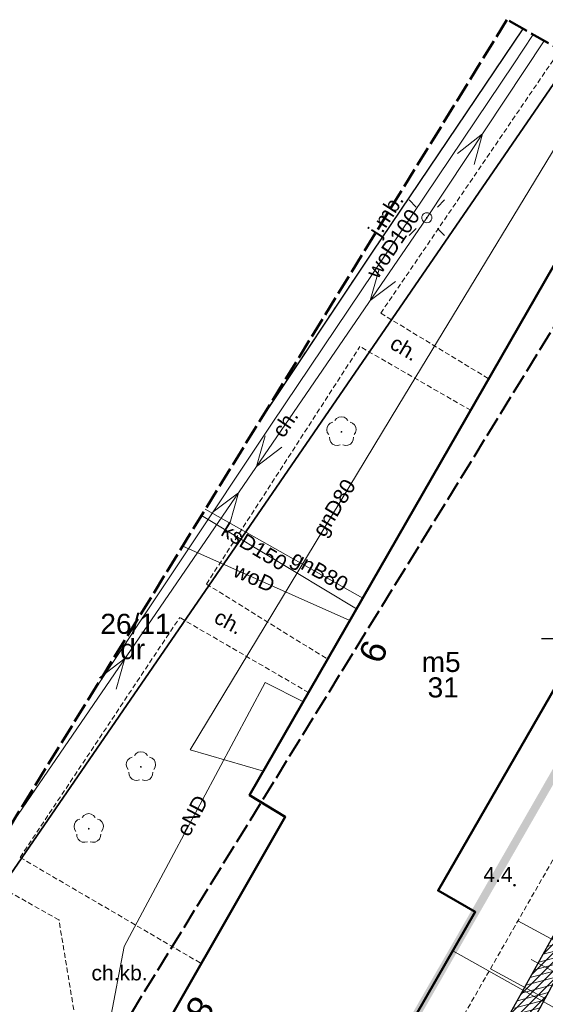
# Model space of a CAD drawing. Extents: x 5477758 to 5478353, y 5918276 to 5918502.
# Tile 63 of 127: x 5477910 to 5477936, y 5918447 to 5918496. Entities that reach past the tile are written whole.
import ezdxf
from ezdxf.enums import TextEntityAlignment as Align

# ---------------------------------------------------------------- set-up
doc = ezdxf.new("R2010")
doc.units = 0
doc.header["$LTSCALE"] = 0.25
doc.header["$PDSIZE"] = 0.75
for name, pattern in [('budynki akt$0$DASHED', [19.05, 12.7, -6.35]), ('PRZER1-1', [2, 1, -1]), ('PRZER2-1', [3, 2, -1]), ('PRZER3-1', [4, 3, -1]), ('PRZER4-1', [5, 4, -1])]:
    doc.linetypes.add(name, pattern=pattern)
doc.layers.get('0').update_dxf_attribs({"linetype": 'CONTINUOUS', "lineweight": 13})
for name, color, linetype, lineweight in [('A_GRANICA OPRACOWANIA', 7, 'CONTINUOUS', 0), ('GEPADR_O', 252, 'CONTINUOUS', 18), ('GESBZO', 252, 'CONTINUOUS', 50), ('GESBZO_O', 252, 'CONTINUOUS', 50), ('GESDZI', 30, 'CONTINUOUS', 35), ('GESDZI_O', 30, 'CONTINUOUS', 35), ('GESUZY', 252, 'PRZER1-1', 18), ('GESUZY_O', 252, 'PRZER1-1', 18), ('GSLKRW', 252, 'CONTINUOUS', 25), ('GSPPRB', 252, 'CONTINUOUS', 20), ('GSPRDL', 252, 'CONTINUOUS', 18), ('GSSKOA', 252, 'PRZER3-1', 18), ('GSSKOA_O', 252, 'PRZER3-1', 18), ('GSSKOD', 252, 'PRZER2-1', 18), ('GSSKOD_O', 252, 'PRZER2-1', 18), ('GSSZSN', 252, 'PRZER2-1', 18), ('GULCPR', 252, 'CONTINUOUS', 18), ('GULEPR', 252, 'CONTINUOUS', 18), ('GULEPR_O', 252, 'CONTINUOUS', 18), ('GULGPR', 252, 'CONTINUOUS', 18), ('GULGPR_O', 252, 'CONTINUOUS', 18), ('GULKPR', 252, 'CONTINUOUS', 18), ('GULKPR_O', 252, 'CONTINUOUS', 18), ('GULWPR', 252, 'CONTINUOUS', 18), ('GULWPR_O', 252, 'CONTINUOUS', 18), ('GUPELA', 252, 'CONTINUOUS', 18), ('GUPISN', 252, 'PRZER1-1', 18), ('OT_Rzedna', 252, 'CONTINUOUS', 18), ('wysokosci', 252, 'CONTINUOUS', 18), ('zakres', 252, 'PRZER4-1', 50), ('ZZ_cięcie-krzewów', 203, 'CONTINUOUS', 25), ('ZZ_grupa', 60, 'CONTINUOUS', 30), ('ZZ_grupa-krzewow-szraf', 60, 'CONTINUOUS', 13), ('ZZ_numer-inwentaryzacyjny', 5, 'CONTINUOUS', 25)]:
    doc.layers.add(name, color=color, linetype=linetype, lineweight=lineweight)
doc.layers.add('kołnierz', color=252, linetype='CONTINUOUS', lineweight=70, plot=False)
doc.styles.add('GEO-INFO', font='arial.ttf')

# ---------------------------------------------------------------- blocks, each defined once
blk = doc.blocks.new('OKRAG_PELNY')
at = {"color": 0}
blk.add_lwpolyline([(0, 0.5), (0.12941, 0.482963), (0.25, 0.433013), (0.353553, 0.353553), (0.433013, 0.25), (0.482963, 0.12941), (0.5, 0), (0.482963, -0.12941), (0.433013, -0.25), (0.353553, -0.353553), (0.25, -0.433013), (0.12941, -0.482963), (0, -0.5), (-0.12941, -0.482963), (-0.25, -0.433013), (-0.353553, -0.353553), (-0.433013, -0.25), (-0.482963, -0.12941), (-0.5, 0), (-0.482963, 0.12941), (-0.433013, 0.25), (-0.353553, 0.353553), (-0.25, 0.433013), (-0.12941, 0.482963)], close=True, dxfattribs=at)
blk = doc.blocks.new('SUEO')
blk.add_hatch(color=0).paths.add_polyline_path([(-0.002174, 0.089974), (0.023762, 0.086807), (0.042561, 0.0793), (0.060131, 0.066965), (0.076266, 0.047786), (0.086234, 0.025762), (0.089972, 0.002226), (0.088646, -0.015553), (0.081114, -0.038994), (0.066834, -0.060276), (0.049699, -0.075033), (0.027576, -0.085671), (0.004027, -0.08991), (-0.019639, -0.087831), (-0.040932, -0.080154), (-0.059082, -0.067892), (-0.073734, -0.051607), (-0.08374, -0.032979), (-0.089221, -0.011817), (-0.089063, 0.012951), (-0.082571, 0.035806), (-0.069528, 0.057148), (-0.048957, 0.075519), (-0.026898, 0.085887)])
at = {"color": 0}
for points in [[(-1.767767, 1.767767), (-1.06066, 1.06066)], [(1.767767, 1.767767), (1.06066, 1.06066)], [(-1.767767, -1.767767), (-1.06066, -1.06066)], [(1.767767, -1.767767), (1.06066, -1.06066)]]:
    blk.add_lwpolyline(points, dxfattribs=at)
blk = doc.blocks.new('SUEP1')
at = {"color": 0}
blk.add_lwpolyline([(-1.5, -1), (1.5, 0), (-1.5, 1)], dxfattribs=at)
blk = doc.blocks.new('SPDLP')
blk.add_hatch(color=0).paths.add_polyline_path([(0, -0.09), (0.027812, -0.085595), (0.052901, -0.072812), (0.072812, -0.052901), (0.085595, -0.027812), (0.09, 0), (0.085595, 0.027812), (0.072812, 0.052901), (0.052901, 0.072812), (0.027812, 0.085595), (0, 0.09), (-0.027812, 0.085595), (-0.052901, 0.072812), (-0.072812, 0.052901), (-0.085595, 0.027812), (-0.09, 0), (-0.085595, -0.027812), (-0.072812, -0.052901), (-0.052901, -0.072812), (-0.027812, -0.085595)])
at = {"color": 0}
for points in [[(-0.648554, 1.126667), (-0.481106, 1.325358), (-0.255912, 1.454989), (0, 1.5), (0.255912, 1.454989), (0.481106, 1.325358), (0.648554, 1.126667)], [(-1.271938, -0.268652), (-1.40916, -0.048001), (-1.462858, 0.20623), (-1.426585, 0.463525), (-1.304695, 0.693003), (-1.11182, 0.867117), (-0.871109, 0.964971)], [(0.871109, 0.964971), (1.11182, 0.867117), (1.304695, 0.693003), (1.426585, 0.463525), (1.462858, 0.20623), (1.40916, -0.048001), (1.271938, -0.268652)], [(-0.137547, -1.292703), (-0.389802, -1.355024), (-0.648184, -1.327532), (-0.881678, -1.213525), (-1.062258, -1.026689), (-1.168249, -0.78945), (-1.186929, -0.530282)], [(1.186929, -0.530282), (1.168249, -0.78945), (1.062258, -1.026689), (0.881678, -1.213525), (0.648184, -1.327532), (0.389802, -1.355024), (0.137547, -1.292703)]]:
    blk.add_lwpolyline(points, dxfattribs=at)
blk = doc.blocks.new('OTRN')
at = {"linetype": 'Continuous', "lineweight": 13}
blk.add_hatch(color=0, dxfattribs=at).paths.add_polyline_path([(0, -0.091, 1), (0, 0.091, 1)])
at = {"color": 0, "linetype": 'Continuous', "lineweight": 13}
blk.add_circle((0, 0), 0.0906, dxfattribs=at)

msp = doc.modelspace()

# ---------------------------------------------------------------- hatches: boundary and pattern name
at = {"layer": 'ZZ_cięcie-krzewów', "ltscale": 0.25}
h = msp.add_hatch(dxfattribs=at)
h.set_pattern_fill('ANSI31', color=256, scale=0.1)
h.set_pattern_definition([(45, (0, 0), (-0.224506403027, 0.224506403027), [])])
edge = h.paths.add_edge_path()
edge.add_line((5477944.967, 5918463.262), (5477929.952, 5918435.573))
edge.add_line((5477929.952, 5918435.573), (5477928.8, 5918436.198))
edge.add_line((5477928.8, 5918436.198), (5477944.111, 5918463.726))
edge.add_line((5477944.111, 5918463.726), (5477944.962, 5918463.253))
at = {"layer": 'ZZ_grupa-krzewow-szraf'}
h = msp.add_hatch(dxfattribs=at)
h.set_pattern_fill('ANSI31', color=256, scale=0.1, angle=90)
h.set_pattern_definition([(194.933, (5477837.84446, 5918344.9947), (0.08181636, -0.30677734), [])])
edge = h.paths.add_edge_path()
edge.add_line((5477944.967, 5918463.262), (5477929.952, 5918435.573))
edge.add_line((5477929.952, 5918435.573), (5477928.8, 5918436.198))
edge.add_line((5477928.8, 5918436.198), (5477944.111, 5918463.726))
edge.add_line((5477944.111, 5918463.726), (5477944.962, 5918463.253))

# ---------------------------------------------------------------- linework, layer by layer
at = {"layer": 'A_GRANICA OPRACOWANIA', "color": 1, "linetype": 'budynki akt$0$DASHED', "ltscale": 0.1, "const_width": 0.4}
msp.add_lwpolyline([(5477924.666, 5918437.385), (5477923.68, 5918435.693), (5477947.085, 5918422.232), (5477949.411, 5918426.304), (5477947.596, 5918427.361), (5477964.141, 5918455.941), (5477965.541, 5918458.35), (5477956.078, 5918463.925), (5477947.799, 5918468.803), (5477947.799, 5918468.803), (5477943.997, 5918471.043), (5477943.489, 5918470.182), (5477933.716, 5918453.151), (5477933.004, 5918451.909), (5477924.666, 5918437.385)], dxfattribs=at)
at = {"layer": 'GESBZO', "linetype": 'Continuous', "lineweight": 50}
msp.add_lwpolyline([(5477938.187, 5918486.305), (5477944.481, 5918482.719), (5477947.274, 5918480.998), (5477931.149, 5918452.977), (5477933.004, 5918451.909), (5477924.666, 5918437.385), (5477915.543, 5918442.632), (5477923.558, 5918456.638), (5477921.783, 5918457.715)], close=True, dxfattribs=at)
at = {"layer": 'GESDZI', "linetype": 'Continuous'}
for points in [[(5477895.577, 5918432.935), (5477897.61, 5918435.89), (5477937.825, 5918494.464)], [(5477937.825, 5918494.464), (5477897.61, 5918435.89), (5477897.31, 5918433.06), (5477897.73, 5918431.34), (5477913.96, 5918422.85), (5477918.68, 5918425.35), (5477941.35, 5918412.22), (5477950.46, 5918406.9), (5477958.503, 5918401.94)]]:
    msp.add_lwpolyline(points, dxfattribs=at)
at = {"layer": 'GESUZY', "linetype": 'PRZER1-1', "lineweight": 18, "ltscale": 0.5}
for points in [[(5477958.503, 5918401.94), (5477950.46, 5918406.9), (5477941.35, 5918412.22), (5477918.68, 5918425.35), (5477913.96, 5918422.85), (5477897.73, 5918431.34), (5477897.31, 5918433.06), (5477897.61, 5918435.89), (5477937.825, 5918494.464)], [(5477937.825, 5918494.464), (5477897.61, 5918435.89), (5477897.31, 5918433.06), (5477897.73, 5918431.34), (5477913.96, 5918422.85), (5477918.68, 5918425.35), (5477941.35, 5918412.22), (5477950.46, 5918406.9), (5477958.503, 5918401.94)]]:
    msp.add_lwpolyline(points, dxfattribs=at)
at = {"layer": 'GSLKRW', "linetype": 'Continuous', "lineweight": 25}
msp.add_lwpolyline([(5477935.371, 5918495.856), (5477927.882, 5918484.739), (5477922.352, 5918476.448)], dxfattribs=at)
at = {"layer": 'GSPPRB', "linetype": 'Continuous', "lineweight": 20}
for p in [(5477927.411, 5918467.523), (5477927.104, 5918466.989), (5477926.771, 5918466.408), (5477924.456, 5918462.373), (5477922.476, 5918458.923), (5477921.783, 5918457.715), (5477923.558, 5918456.638), (5477931.149, 5918452.977), (5477933.004, 5918451.909), (5477912.304, 5918451.514), (5477931.891, 5918449.971)]:
    msp.add_point(p, dxfattribs=at)
at = {"layer": 'GSSKOA', "linetype": 'PRZER3-1', "lineweight": 18, "ltscale": 0.5}
msp.add_lwpolyline([(5477935.374, 5918495.855), (5477927.88, 5918484.74), (5477922.388, 5918476.505)], dxfattribs=at)
at = {"layer": 'GSSKOD', "linetype": 'PRZER2-1', "lineweight": 18, "ltscale": 0.5}
for points in [[(5477935.371, 5918495.856), (5477927.882, 5918484.739), (5477922.352, 5918476.448)], [(5477928.302, 5918481.703), (5477937.221, 5918494.806)], [(5477928.302, 5918481.703), (5477933.673, 5918478.437), (5477932.774, 5918476.871), (5477927.27, 5918480.043)], [(5477919.635, 5918468.228), (5477927.27, 5918480.043)], [(5477919.635, 5918468.228), (5477925.666, 5918464.482), (5477924.718, 5918462.829), (5477918.307, 5918466.561)], [(5477910.374, 5918454.624), (5477918.307, 5918466.561)], [(5477910.374, 5918454.624), (5477919.383, 5918449.343), (5477915.543, 5918442.632)], [(5477912.304, 5918451.514), (5477909.364, 5918453.173)], [(5477912.969, 5918432.883), (5477911.124, 5918433.94), (5477911.748, 5918434.808), (5477911.521, 5918437.398), (5477914.27, 5918439.647), (5477912.304, 5918451.514)]]:
    msp.add_lwpolyline(points, dxfattribs=at)
at = {"layer": 'GSSZSN', "linetype": 'PRZER2-1', "lineweight": 18, "ltscale": 0.5}
for points in [[(5477929.356, 5918434.475), (5477926.268, 5918436.181), (5477930.77, 5918443.87), (5477944.733, 5918468.243), (5477950.113, 5918477.734), (5477949.938, 5918479.477), (5477950.546, 5918480.534)], [(5477950.546, 5918480.534), (5477953.061, 5918478.205), (5477947.805, 5918468.497), (5477938.059, 5918450.522), (5477929.356, 5918434.475)]]:
    msp.add_lwpolyline(points, dxfattribs=at)
at = {"layer": 'GSSZSN', "linetype": 'Continuous', "lineweight": 18, "flags": 128}
for points in [[(5477937.786, 5918450.019), (5477935.121, 5918451.465)], [(5477937.134, 5918448.815), (5477935.787, 5918449.546)], [(5477936.481, 5918447.612), (5477933.759, 5918449.088)]]:
    msp.add_lwpolyline(points, dxfattribs=at)
at = {"layer": 'GULCPR', "linetype": 'Continuous', "lineweight": 18}
msp.add_lwpolyline([(5477953.623, 5918437.772), (5477931.891, 5918449.971)], dxfattribs=at)
at = {"layer": 'GULEPR', "linetype": 'Continuous', "lineweight": 18}
for points in [[(5477936.433, 5918495.254), (5477930.593, 5918486.456), (5477909.876, 5918456.172)], [(5477912.965, 5918439.958), (5477914.122, 5918442.7), (5477915.553, 5918450.196), (5477922.562, 5918463.335), (5477924.456, 5918462.373)]]:
    msp.add_lwpolyline(points, dxfattribs=at)
at = {"layer": 'GULGPR', "linetype": 'Continuous', "lineweight": 18}
for points in [[(5477939.228, 5918493.668), (5477929.195, 5918477.149), (5477918.828, 5918459.974), (5477922.476, 5918458.923)], [(5477919.582, 5918471.946), (5477927.411, 5918467.523)]]:
    msp.add_lwpolyline(points, dxfattribs=at)
at = {"layer": 'GULKPR', "linetype": 'Continuous', "lineweight": 18}
msp.add_lwpolyline([(5477927.104, 5918466.989), (5477919.389, 5918471.631)], dxfattribs=at)
at = {"layer": 'GULWPR', "linetype": 'Continuous', "lineweight": 18}
for points in [[(5477935.885, 5918495.564), (5477934.915, 5918494.106), (5477922.903, 5918476.227), (5477913.757, 5918462.479)], [(5477918.458, 5918470.118), (5477926.771, 5918466.408)]]:
    msp.add_lwpolyline(points, dxfattribs=at)
at = {"layer": 'kołnierz', "linetype": 'PRZER4-1', "lineweight": 50}
msp.add_lwpolyline([(5477977.309, 5918380.798), (5477954.837, 5918395.479), (5477993.178, 5918463.057), (5477934.574, 5918496.308), (5477890.354, 5918424.446), (5477901.969, 5918417.467), (5477859.483, 5918348.301), (5477882.168, 5918332.75), (5477926.647, 5918301.778)], close=True, dxfattribs=at)
at = {"layer": 'zakres', "linetype": 'PRZER4-1', "lineweight": 40}
msp.add_lwpolyline([(5477963.54, 5918377.848), (5477941.504, 5918392.244), (5477979.546, 5918459.295), (5477938.033, 5918482.848), (5477904.167, 5918427.813), (5477915.775, 5918420.837), (5477872.982, 5918351.171), (5477887.852, 5918340.978), (5477923.836, 5918315.921)], close=True, dxfattribs=at)
at = {"layer": 'ZZ_grupa', "elevation": 10.06}
msp.add_lwpolyline([(5477944.967, 5918463.262), (5477929.952, 5918435.573), (5477928.8, 5918436.198), (5477944.111, 5918463.726), (5477944.962, 5918463.253)], dxfattribs=at)
at = {"layer": 'ZZ_numer-inwentaryzacyjny'}
msp.add_lwpolyline([(5477941.354, 5918457.432), (5477939.311, 5918465.495), (5477936.291, 5918465.495)], dxfattribs=at)

# ---------------------------------------------------------------- block references
at = {"layer": 'GSPRDL', "lineweight": 18, "xscale": 0.5, "yscale": 0.5}
for p in [(5477926.35, 5918475.796), (5477916.38, 5918459.131), (5477913.787, 5918456.053)]:
    msp.add_blockref('SPDLP', p, dxfattribs=at)
at = {"layer": 'GSPRDL', "color": 96, "lineweight": 18, "true_color": 0x008000, "xscale": 0.5, "yscale": 0.5}
for p in [(5477926.35, 5918475.796), (5477916.38, 5918459.131), (5477913.787, 5918456.053)]:
    msp.add_blockref('SPDLP', p, dxfattribs=at)
at = {"layer": 'GULEPR', "lineweight": 18, "xscale": 0.5, "yscale": 0.5}
for p, rotation in [((5477932.943, 5918489.997), 56.42255148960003), ((5477928.193, 5918482.948), 235.6249513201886), ((5477922.547, 5918474.695), 235.6249513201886), ((5477920.806, 5918472.149), 55.62495132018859), ((5477915.16, 5918463.896), 55.62495132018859)]:
    msp.add_blockref('SUEP1', p, dxfattribs=dict(at, rotation=rotation))
at = {"layer": 'GUPELA', "lineweight": 18, "xscale": 0.5, "yscale": 0.5}
for name in ['SUEO', 'OKRAG_PELNY']:
    msp.add_blockref(name, (5477930.593, 5918486.456), dxfattribs=at)
at = {"layer": 'GUPISN', "lineweight": 18, "xscale": 0.5, "yscale": 0.5}
msp.add_blockref('OKRAG_PELNY', (5477930.593, 5918486.456), dxfattribs=at)
at = {"layer": 'OT_Rzedna', "color": 7, "linetype": 'Continuous', "xscale": 0.5, "yscale": 0.5, "zscale": 0.5}
msp.add_blockref('OTRN', (5477934.948, 5918453.237), dxfattribs=at)

# ---------------------------------------------------------------- texts
at = {"layer": 'GEPADR_O', "linetype": 'Continuous', "lineweight": 0, "style": 'GEO-INFO'}
for s, rotation, p in [('9', 249.7175, (5477928.682, 5918465.115)), ('8', 237.3902, (5477920.097, 5918447.167))]:
    msp.add_text(s, height=1.25, rotation=rotation, dxfattribs=at).set_placement(p, align=Align.TOP_LEFT)
at = {"layer": 'GESBZO_O', "linetype": 'Continuous', "lineweight": 0, "style": 'GEO-INFO'}
msp.add_text('m5', height=1, dxfattribs=at).set_placement((5477932.275, 5918463.853), align=Align.RIGHT)
msp.add_text('31', height=1, dxfattribs=at).set_placement((5477931.408, 5918463.585), align=Align.TOP_CENTER)
at = {"layer": 'GESDZI_O', "linetype": 'Continuous', "lineweight": 0, "style": 'GEO-INFO'}
msp.add_text('26/11', height=1, dxfattribs=at).set_placement((5477916.111, 5918466.247), align=Align.MIDDLE_CENTER)
at = {"layer": 'GESUZY_O', "linetype": 'Continuous', "lineweight": 0, "style": 'GEO-INFO'}
msp.add_text('dr', height=1, dxfattribs=at).set_placement((5477915.971, 5918464.988), align=Align.MIDDLE_CENTER)
at = {"layer": 'GSSKOA_O', "linetype": 'Continuous', "lineweight": 0, "style": 'GEO-INFO'}
msp.add_text('j.mb.', height=0.75, rotation=57.2115, dxfattribs=at).set_placement((5477928.556, 5918486.604), align=Align.MIDDLE_CENTER)
at = {"layer": 'GSSKOD_O', "linetype": 'Continuous', "lineweight": 0, "style": 'GEO-INFO'}
for rotation, p in [(329.4293, (5477929.493, 5918479.976)), (56.0211, (5477923.538, 5918476.247)), (331.5389, (5477920.751, 5918466.359))]:
    msp.add_text('ch.', height=0.75, rotation=rotation, dxfattribs=at).set_placement(p, align=Align.MIDDLE)
msp.add_text('ch.kb.', height=0.75, dxfattribs=at).set_placement((5477915.319, 5918448.894), align=Align.MIDDLE)
at = {"layer": 'GULEPR_O', "linetype": 'Continuous', "lineweight": 0, "style": 'GEO-INFO'}
msp.add_text('eND', height=0.75, rotation=61.9238, dxfattribs=at).set_placement((5477918.931, 5918456.701), align=Align.MIDDLE)
at = {"layer": 'GULGPR_O', "linetype": 'Continuous', "lineweight": 0, "style": 'GEO-INFO'}
for s, rotation, p in [('gnD80', 58.8858, (5477925.983, 5918472.021)), ('gnB80', 330.5331, (5477925.27, 5918468.876))]:
    msp.add_text(s, height=0.75, rotation=rotation, dxfattribs=at).set_placement(p, align=Align.MIDDLE_CENTER)
at = {"layer": 'GULKPR_O', "linetype": 'Continuous', "lineweight": 0, "style": 'GEO-INFO'}
msp.add_text('ksD150', height=0.75, rotation=328.9627, dxfattribs=at).set_placement((5477922.016, 5918470.091), align=Align.MIDDLE_CENTER)
at = {"layer": 'GULWPR_O', "linetype": 'Continuous', "lineweight": 0, "style": 'GEO-INFO'}
for s, rotation, p in [('woD100', 56.1042, (5477928.909, 5918485.167)), ('woD', 335.9481, (5477922.015, 5918468.554))]:
    msp.add_text(s, height=0.75, rotation=rotation, dxfattribs=at).set_placement(p, align=Align.MIDDLE_CENTER)
at = {"layer": 'wysokosci', "style": 'GEO-INFO'}
msp.add_text('4.4', height=0.75, dxfattribs=at).set_placement((5477933.404, 5918454.149), align=Align.TOP_LEFT)
at = {"layer": 'wysokosci', "color": 7, "style": 'GEO-INFO'}
msp.add_text('4.4', height=0.75, dxfattribs=at).set_placement((5477933.404, 5918454.149), align=Align.TOP_LEFT)

doc.saveas('drawing.dxf')
